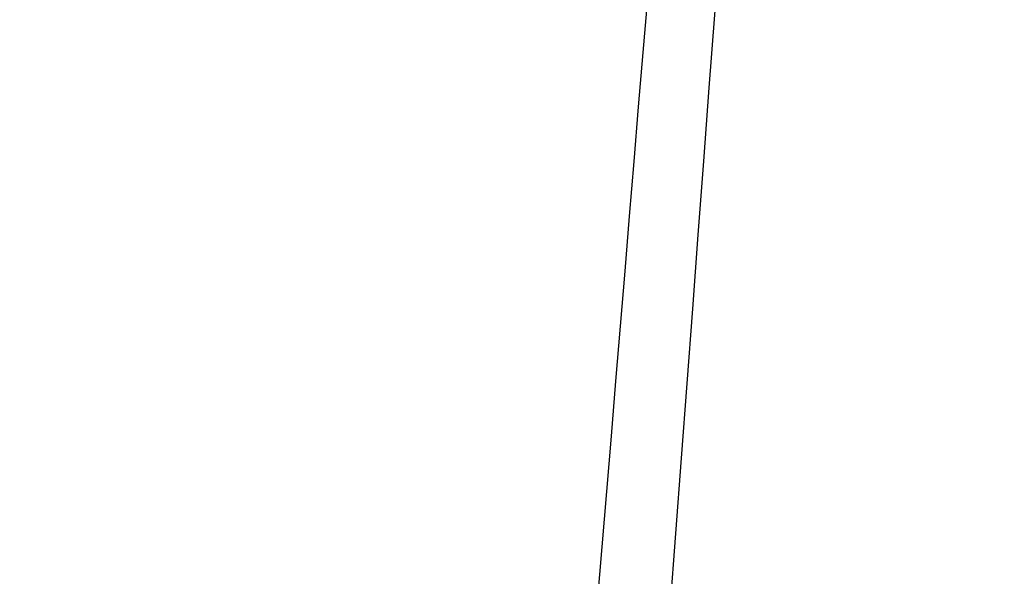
# Model space of a CAD drawing. Header units: millimetres. Extents: x -1861 to 1979, y -141 to 793.
# Tile 256 of 256: x -1666.61 to -1664.55, y -108.84 to -107.68. Entities that reach past the tile are written whole.
import ezdxf

# ---------------------------------------------------------------- set-up
doc = ezdxf.new("R2010")
doc.units = ezdxf.units.MM
doc.header["$MEASUREMENT"] = 0
doc.layers.add('Flora sofa modul', color=7, linetype='Continuous', true_color=0x70afaa)
doc.layers.add('Piping', color=7, linetype='Continuous', true_color=0xb9b584)

msp = doc.modelspace()

# ---------------------------------------------------------------- linework, layer by layer
at = {"layer": 'Flora sofa modul'}
msp.add_open_spline([(-1752.4378, -108.8219, 386.2497), (-1751.8065, -107.1012, 388.7533), (-1747.6381, -103.7307, 393.6844), (-1738.2759, -97.9846, 398.3414), (-1728.0306, -92.0514, 401.8829), (-1717.3896, -86.0472, 404.6407), (-1706.5621, -80.072, 406.919), (-1695.5342, -74.1772, 408.8694), (-1684.4159, -68.3849, 410.5586), (-1673.3304, -62.7078, 412.0254), (-1662.1543, -57.1692, 413.3385), (-1650.9488, -51.7747, 414.5147), (-1639.6965, -46.5327, 415.5793), (-1628.4733, -41.4451, 416.5382), (-1617.203, -36.5206, 417.4165), (-1605.8967, -31.7615, 418.2216), (-1594.6393, -27.1677, 418.9537), (-1583.1267, -22.7528, 419.6512), (-1571.8697, -18.4992, 420.2661), (-1560.5345, -14.4226, 420.8406), (-1549.2073, -10.5202, 421.3687), (-1537.866, -6.7943, 421.8567), (-1526.5238, -3.2455, 422.3066), (-1518.2774, -0.8001, 422.6084), (-1513.8328, 0.4808, 422.7632), (-1513.1654, 0.6723, 422.7863)], degree=3, knots=[0, 0, 0, 0, 11.539855, 23.07971, 34.619565, 46.15942, 57.699275, 69.23913, 80.778985, 92.318839, 103.858694, 115.398549, 126.938404, 138.478259, 150.018114, 161.557969, 173.097824, 184.637679, 196.177534, 207.717389, 219.257244, 230.797099, 242.336954, 253.876808, 255.916758, 255.916758, 255.916758, 255.916758], dxfattribs=at)
at = {"layer": 'Piping'}
for points in [[(-1666.3834, -121.8433, 388.1227), (-1666.2136, -119.1745, 389.2004), (-1665.4232, -108.7305, 388.7107), (-1664.589, -99.4081, 383.4623), (-1664.7588, -102.0769, 382.3846)], [(-1664.7588, -102.0769, 382.3846), (-1664.9286, -104.7457, 381.3069), (-1666.442, -124.743, 382.2445), (-1666.5532, -124.512, 387.045), (-1666.3834, -121.8433, 388.1227)]]:
    msp.add_open_spline(points, degree=3, dxfattribs=at)

doc.saveas('drawing.dxf')
